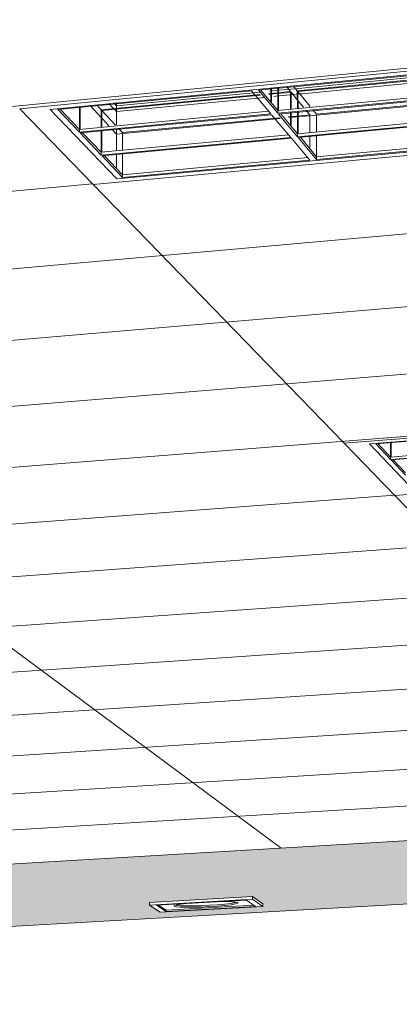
# Model space of a CAD drawing. Header units: metres. Extents: x -32 to 90, y -28 to 32.
# Tile 143 of 148: x 90.08825 to 90.08933, y 1.78022 to 1.78302. Entities that reach past the tile are written whole.
import ezdxf

# ---------------------------------------------------------------- set-up
doc = ezdxf.new("R2010")
doc.units = ezdxf.units.M
for name, color, linetype, lineweight in [('A-CLNG', 13, 'Continuous', 18), ('A-CLNG-PATT', 13, 'Continuous', 35), ('E-LITE-EQPM', 33, 'Continuous', 18)]:
    doc.layers.add(name, color=color, linetype=linetype, lineweight=lineweight)

# ---------------------------------------------------------------- blocks, each defined once
blk = doc.blocks.new('FP_62-3-RESTAURANTE- ÁREA DE REFEIÇÃO AMPLIADA')
at = {"layer": 'A-CLNG-PATT', "lineweight": 18}
for p, q in [((3.3243878, 1.7898605), (3.3368077, 1.7806674)), ((3.3265837, 1.7818587), (3.338039, 1.7829675)), ((3.3270825, 1.7817039), (3.3362709, 1.7825544)), ((3.3362729, 1.7825524), (3.3369869, 1.7818172)), ((3.3275488, 1.7815591), (3.3383076, 1.7825134)), ((3.3279858, 1.7814235), (3.3384265, 1.7823124)), ((3.3283961, 1.7812962), (3.3385367, 1.7821262)), ((3.3287821, 1.7811764), (3.338639, 1.7819532)), ((3.3291458, 1.7810635), (3.3371297, 1.7816702)), ((3.3371311, 1.7816687), (3.3377466, 1.7810351)), ((3.3294892, 1.7809569), (3.3388233, 1.7816417)), ((3.3298139, 1.7808562), (3.3389066, 1.7815009)), ((3.3301214, 1.7807607), (3.3389847, 1.7813688)), ((3.330413, 1.7806702), (3.3390581, 1.7812448)), ((3.3306899, 1.7805843), (3.3391272, 1.781128)), ((3.3309533, 1.7805026), (3.3378451, 1.7809336)), ((3.331204, 1.7804247), (3.3392539, 1.7809138))]:
    blk.add_line(p, q, dxfattribs=at)

msp = doc.modelspace()

# ---------------------------------------------------------------- hatches: boundary and pattern name
at = {"layer": 'A-CLNG-PATT'}
h = msp.add_hatch(color=256, dxfattribs=at)
h.paths.add_polyline_path([(90.0762221, 1.7791209), (90.0762152, 1.7792668), (90.076169, 1.7792688), (90.0761683, 1.7792696), (90.076177, 1.7792713), (90.0762167, 1.7792737), (90.0762161, 1.7792897), (90.0760226, 1.7792809), (90.0760282, 1.7791588), (90.0760849, 1.779156), (90.076085, 1.7791536), (90.0760274, 1.7791448), (90.0760294, 1.7791229), (90.0762141, 1.779121)], flags=0)
h.paths.add_polyline_path([(90.076026, 1.7791229), (90.0760232, 1.7791448), (90.0759953, 1.7791448), (90.0759973, 1.7791232), (90.0760259, 1.7791229)], flags=0)
h.paths.add_polyline_path([(90.0759939, 1.7791232), (90.0759916, 1.7791453), (90.0759636, 1.7791448), (90.0759657, 1.7791235), (90.0759938, 1.7791232)], flags=0)
h.paths.add_polyline_path([(90.0759622, 1.7791235), (90.07596, 1.7791457), (90.0759439, 1.7791448), (90.0759407, 1.7791237), (90.0759621, 1.7791235)], flags=0)
h.paths.add_polyline_path([(90.075936, 1.7791238), (90.0759399, 1.779146), (90.0758894, 1.7791471), (90.0758893, 1.7791511), (90.0759445, 1.7791599), (90.0759587, 1.7792257), (90.0759556, 1.7792779), (90.0753749, 1.7792516), (90.0753799, 1.7791294), (90.0759332, 1.7791238)], flags=0)
h.paths.add_polyline_path([(90.0753766, 1.7791294), (90.0753714, 1.7792515), (90.0753404, 1.7792501), (90.0753453, 1.7791297), (90.0753765, 1.7791294)], flags=0)
h.paths.add_polyline_path([(90.075342, 1.7791298), (90.0753369, 1.7792499), (90.075309, 1.7792487), (90.0753138, 1.7791301), (90.0753419, 1.7791298)], flags=0)
h.paths.add_polyline_path([(90.0753105, 1.7791301), (90.0753055, 1.7792485), (90.0752922, 1.7792458), (90.0752695, 1.7791494), (90.075268, 1.7791305), (90.0753104, 1.7791301)], flags=0)
h.paths.add_polyline_path([(90.0752626, 1.7791306), (90.0752809, 1.7792134), (90.0752881, 1.7792477), (90.0742851, 1.7792026), (90.0738276, 1.7792487), (90.0738313, 1.7791752), (90.0738717, 1.7791812), (90.0740043, 1.7791783), (90.0740033, 1.7791747), (90.0739431, 1.779166), (90.0738296, 1.7791659), (90.0738309, 1.779145), (90.075261, 1.7791306)], flags=0)
h.paths.add_polyline_path([(90.0738277, 1.779145), (90.0738258, 1.7791676), (90.0738143, 1.7791685), (90.0738147, 1.7791724), (90.073827, 1.7791764), (90.0738239, 1.7792491), (90.0737868, 1.7792529), (90.0737901, 1.7791454), (90.0738275, 1.779145)], flags=0)
h.paths.add_polyline_path([(90.0737869, 1.7791454), (90.0737831, 1.7792532), (90.073756, 1.779256), (90.0737594, 1.7791457), (90.0737867, 1.7791454)], flags=0)
h.paths.add_polyline_path([(90.0737562, 1.7791457), (90.0737524, 1.7792563), (90.073693, 1.779262), (90.0736828, 1.7791937), (90.0736814, 1.7791465), (90.0737561, 1.7791457)], flags=0)
h.paths.add_polyline_path([(90.073676, 1.7791466), (90.0736763, 1.7791623), (90.0736795, 1.7791959), (90.0736873, 1.7792629), (90.0733454, 1.7792974), (90.0733485, 1.7791498), (90.0736759, 1.7791466)], flags=0)
h.paths.add_polyline_path([(90.0760216, 1.7791504), (90.076025, 1.7791526), (90.0760235, 1.7791532), (90.0760224, 1.779151), (90.0760217, 1.7791505)], flags=0)
h.paths.add_polyline_path([(90.0759576, 1.7791508), (90.0759563, 1.779152), (90.0759553, 1.7791508)], flags=0)
h.paths.add_polyline_path([(90.0760271, 1.7791512), (90.0760302, 1.7791537), (90.0760271, 1.7791517), (90.0760271, 1.7791514)], flags=0)
h.paths.add_polyline_path([(90.0759423, 1.7791512), (90.0759408, 1.7791526), (90.0759415, 1.7791514)], flags=0)
h.paths.add_polyline_path([(90.0749931, 1.7791553), (90.0748575, 1.7791576), (90.0748574, 1.7791616), (90.0749257, 1.7791704), (90.0750503, 1.7791667), (90.0750492, 1.779164), (90.0749966, 1.7791559)], flags=0)
h.paths.add_polyline_path([(90.0760248, 1.7791589), (90.0760192, 1.7792808), (90.0759906, 1.7792795), (90.0759961, 1.7791593), (90.0760247, 1.7791589)], flags=0)
h.paths.add_polyline_path([(90.0759926, 1.7791593), (90.0759872, 1.7792793), (90.0759755, 1.7792777), (90.0759614, 1.7792085), (90.0759645, 1.7791597), (90.0759926, 1.7791593)], flags=0)
h.paths.add_polyline_path([(90.0759475, 1.7791595), (90.075961, 1.7791599), (90.0759581, 1.7792032), (90.0759476, 1.7791599)], flags=0)
h.paths.add_polyline_path([(90.0749255, 1.7791613), (90.0749244, 1.7791625), (90.0749193, 1.7791614)], flags=0)
h.paths.add_polyline_path([(90.0739382, 1.7791717), (90.0739526, 1.7791749), (90.0739462, 1.7791744), (90.0739462, 1.7791744), (90.0739382, 1.7791717)], flags=0)
h.paths.add_polyline_path([(90.0738735, 1.7791721), (90.0738719, 1.7791736), (90.0738719, 1.7791721)], flags=0)
h.paths.add_polyline_path([(90.0687592, 1.7792012), (90.0702179, 1.7792768), (90.0702158, 1.7793274), (90.0690687, 1.7792664), (90.062775, 1.7797824), (90.0627724, 1.7797007), (90.0682171, 1.7792687), (90.0681843, 1.7792664), (90.0680632, 1.7792086), (90.0686687, 1.7792022)], flags=0)
h.paths.add_polyline_path([(90.0742928, 1.7792027), (90.0742928, 1.7792027), (90.0746553, 1.7792157)], flags=0)
h.paths.add_polyline_path([(90.0759608, 1.7792271), (90.0759728, 1.7792787), (90.0759591, 1.7792781), (90.0759605, 1.7792345)], flags=0)
h.paths.add_polyline_path([(90.0676226, 1.7841767), (90.0676291, 1.7841745), (90.0676592, 1.784164), (90.0676152, 1.7841555), (90.0676218, 1.7841745)], flags=0)
h.paths.add_polyline_path([(90.0670461, 1.7820176), (90.0670217, 1.782024), (90.0670499, 1.7820277), (90.0670465, 1.7820187)], flags=0)
h.paths.add_polyline_path([(90.0738675, 1.7807944), (90.0738561, 1.7807979), (90.0738811, 1.7808), (90.0738689, 1.780795)], flags=0)
h.paths.add_polyline_path([(90.0806436, 1.7807081), (90.0806545, 1.7807052), (90.0806375, 1.7807061), (90.0806434, 1.780708)], flags=0)
h.paths.add_polyline_path([(90.0784705, 1.7797032), (90.0796536, 1.7797645), (90.079651, 1.7798138), (90.0796012, 1.779813), (90.0795392, 1.7798257), (90.0795389, 1.7798303), (90.0796497, 1.779837), (90.0796394, 1.7800317), (90.079549, 1.7800497), (90.0811108, 1.78014), (90.0814357, 1.780065), (90.0944181, 1.7807934), (90.0944041, 1.7809086), (90.0930034, 1.7808276), (90.0930354, 1.7808263), (90.0929389, 1.7808208), (90.0929093, 1.7809789), (90.0930028, 1.7808276), (90.091475, 1.7898605), (90.0861505, 1.7898605), (90.091501, 1.7808153), (90.0836317, 1.7803506), (90.0529891, 1.7898605), (90.0492314, 1.7898605), (90.0487053, 1.7845891), (90.0579768, 1.7830747), (90.0580085, 1.7836382), (90.0530206, 1.7845326), (90.0589096, 1.7864978), (90.0676226, 1.7841767), (90.0628847, 1.7832761), (90.0628533, 1.7822781), (90.0702076, 1.7810769), (90.0702041, 1.7814513), (90.0670461, 1.7820176), (90.0728379, 1.7827874), (90.0763095, 1.7818626), (90.0732972, 1.7815548), (90.0733183, 1.7805688), (90.0761872, 1.7801002), (90.0761767, 1.780396), (90.0761138, 1.7803916), (90.0738746, 1.780795), (90.078787, 1.7812026), (90.0806434, 1.780708), (90.0784306, 1.7805535), (90.0784695, 1.7797236)], flags=0)
h.paths.add_polyline_path([(90.0796104, 1.7798228), (90.0796083, 1.7798255), (90.0796084, 1.7798235), (90.0796104, 1.7798228)], flags=0)
h.paths.add_polyline_path([(90.0790449, 1.7799146), (90.0789694, 1.7799284), (90.0789691, 1.7799347), (90.0791778, 1.7799443), (90.0792441, 1.7799319), (90.0792444, 1.7799257), (90.0790526, 1.779915)], flags=0)
h.paths.add_polyline_path([(90.0790444, 1.7799267), (90.0790421, 1.7799296), (90.0790416, 1.7799276), (90.0790444, 1.7799267)], flags=0)
h.paths.add_polyline_path([(90.0791676, 1.7799296), (90.0791726, 1.7799326), (90.0791674, 1.7799321), (90.0791675, 1.7799298)], flags=0)
h.paths.add_polyline_path([(90.0578091, 1.7800944), (90.0578144, 1.7801891), (90.0483437, 1.7809655), (90.0483318, 1.7808462), (90.0577906, 1.7800959)], flags=0)
h.paths.add_polyline_path([(90.081795, 1.7800995), (90.0817295, 1.7801152), (90.081729, 1.7801219), (90.0819568, 1.7801345), (90.0820203, 1.7801188), (90.0820207, 1.7801121), (90.081805, 1.7801)], flags=0)
h.paths.add_polyline_path([(90.0818044, 1.780113), (90.0818022, 1.780115), (90.081803, 1.7801137), (90.0818043, 1.7801131)], flags=0)
h.paths.add_polyline_path([(90.0819464, 1.780118), (90.0819463, 1.7801207), (90.0819463, 1.7801184), (90.0819463, 1.7801181)], flags=0)
h.paths.add_polyline_path([(90.0830324, 1.780169), (90.0829722, 1.7801871), (90.0829719, 1.7801925), (90.0832099, 1.780206), (90.0832689, 1.7801892), (90.0832694, 1.7801824), (90.0830435, 1.7801697)], flags=0)
h.paths.add_polyline_path([(90.0830466, 1.7801832), (90.0830443, 1.7801847), (90.0830463, 1.7801834), (90.0830466, 1.7801832)], flags=0)
h.paths.add_polyline_path([(90.0831943, 1.7801884), (90.0831958, 1.7801911), (90.0831942, 1.7801901), (90.0831943, 1.7801885)], flags=0)
h.paths.add_polyline_path([(90.0843319, 1.7802421), (90.0842778, 1.780261), (90.0842774, 1.7802666), (90.0845276, 1.7802808), (90.0845804, 1.7802631), (90.0845809, 1.7802561), (90.0843442, 1.7802428)], flags=0)
h.paths.add_polyline_path([(90.0845052, 1.7802624), (90.0845073, 1.7802658), (90.084505, 1.7802641), (90.0845052, 1.7802625)], flags=0)
h.paths.add_polyline_path([(90.0793279, 1.7802769), (90.0792436, 1.7802968), (90.0792433, 1.7803019), (90.0794724, 1.7803164), (90.0795557, 1.7802984), (90.079556, 1.7802913), (90.0793369, 1.7802775)], flags=0)
h.paths.add_polyline_path([(90.0793284, 1.7802921), (90.0793281, 1.780295), (90.0793249, 1.7802933), (90.0793284, 1.7802921)], flags=0)
h.paths.add_polyline_path([(90.0856983, 1.780319), (90.0856509, 1.7803388), (90.0856505, 1.7803445), (90.0859138, 1.7803594), (90.0859598, 1.7803391), (90.0859603, 1.7803337), (90.0857118, 1.7803197)], flags=0)
h.paths.add_polyline_path([(90.0858839, 1.7803402), (90.0858877, 1.7803437), (90.0858836, 1.7803433), (90.0858838, 1.7803403)], flags=0)
h.paths.add_polyline_path([(90.0761229, 1.780389), (90.0761138, 1.7803916), (90.0761298, 1.7803894)], flags=0)
h.paths.add_polyline_path([(90.08117, 1.7803926), (90.0810937, 1.780414), (90.0810934, 1.7804192), (90.0813406, 1.7804349), (90.0814157, 1.780414), (90.081416, 1.7804081), (90.0811807, 1.7803933)], flags=0)
h.paths.add_polyline_path([(90.0871368, 1.7803999), (90.087097, 1.7804207), (90.0870965, 1.7804266), (90.0873746, 1.780442), (90.0874122, 1.7804228), (90.0874129, 1.7804154), (90.0871516, 1.7804007)], flags=0)
h.paths.add_polyline_path([(90.0811779, 1.7804088), (90.0811757, 1.7804119), (90.0811758, 1.7804098), (90.0811779, 1.7804088)], flags=0)
h.paths.add_polyline_path([(90.0886533, 1.7804851), (90.088622, 1.7805071), (90.0886214, 1.7805131), (90.0889143, 1.7805297), (90.0889438, 1.7805091), (90.0889446, 1.7805015), (90.0886696, 1.7804861)], flags=0)
h.paths.add_polyline_path([(90.0902544, 1.7805752), (90.0902324, 1.7805995), (90.0902319, 1.7806045), (90.0905415, 1.780622), (90.0905613, 1.7806003), (90.0905622, 1.7805925), (90.0902723, 1.7805762)], flags=0)
h.paths.add_polyline_path([(90.0919473, 1.7806704), (90.091936, 1.7806949), (90.0919353, 1.7807012), (90.0922637, 1.7807182), (90.092273, 1.7806887), (90.091967, 1.7806715)], flags=0)
h.paths.add_polyline_path([(90.0920066, 1.7806875), (90.0920046, 1.780691), (90.0920028, 1.780689), (90.0920066, 1.7806875)], flags=0)
h.paths.add_polyline_path([(90.0922038, 1.7806987), (90.092206, 1.7807009), (90.0922036, 1.7807004), (90.0922037, 1.7806992)], flags=0)
h.paths.add_polyline_path([(90.0937401, 1.7807712), (90.0937395, 1.780792), (90.0937413, 1.7808037), (90.0940877, 1.7808228), (90.0940876, 1.7808068), (90.0940854, 1.7807906), (90.0937438, 1.7807714)], flags=0)
h.paths.add_polyline_path([(90.0938083, 1.7807893), (90.0938061, 1.7807918), (90.0938049, 1.7807909), (90.0938082, 1.7807893)], flags=0)
h.paths.add_polyline_path([(90.0940173, 1.7808011), (90.0940193, 1.7808042), (90.094017, 1.7808039), (90.0940172, 1.7808018)], flags=0)
h.paths.add_polyline_path([(90.078787, 1.7812026), (90.0787358, 1.7812033), (90.0787729, 1.7812064)], flags=0)
h.paths.add_polyline_path([(90.0748652, 1.7812214), (90.0747199, 1.7812522), (90.0747197, 1.7812615), (90.074993, 1.7812867), (90.075137, 1.7812555), (90.0751373, 1.7812462), (90.0748688, 1.7812218)], flags=0)
h.paths.add_polyline_path([(90.0748347, 1.7812488), (90.0748326, 1.7812522), (90.0748332, 1.7812507), (90.0748347, 1.7812488)], flags=0)
h.paths.add_polyline_path([(90.0737543, 1.7812822), (90.0737543, 1.7812822), (90.0742408, 1.7812822)], flags=0)
h.paths.add_polyline_path([(90.0770854, 1.7814232), (90.0769508, 1.7814572), (90.0769504, 1.7814669), (90.0772525, 1.7814947), (90.0773856, 1.7814603), (90.077386, 1.7814505), (90.0770958, 1.7814241)], flags=0)
h.paths.add_polyline_path([(90.0762871, 1.7818532), (90.0763097, 1.7818626), (90.0763231, 1.7818568), (90.0762875, 1.7818532)], flags=0)
h.paths.add_polyline_path([(90.0649699, 1.7824747), (90.064677, 1.7825281), (90.0646773, 1.7825403), (90.0649563, 1.782584), (90.0652476, 1.7825298), (90.0652474, 1.7825176), (90.0650085, 1.7824807)], flags=0)
h.paths.add_polyline_path([(90.0728379, 1.7827874), (90.0727766, 1.7827904), (90.0728042, 1.782794)], flags=0)
h.paths.add_polyline_path([(90.0672662, 1.7828298), (90.0669783, 1.7828907), (90.0669784, 1.7829037), (90.0672992, 1.7829532), (90.067583, 1.7828917), (90.0675829, 1.7828787), (90.067268, 1.78283)], flags=0)
h.paths.add_polyline_path([(90.0698977, 1.7832366), (90.0696194, 1.7833069), (90.0696194, 1.7833208), (90.0699859, 1.7833787), (90.0702223, 1.7833184), (90.0702223, 1.7833174), (90.0702625, 1.783307), (90.070262, 1.783293), (90.0699032, 1.7832375)], flags=0)

# ---------------------------------------------------------------- linework, layer by layer
at = {"layer": 'A-CLNG', "lineweight": 9}
for p, q in [((90.0882526, 1.7827677), (90.0901824, 1.7829542)), ((90.0884617, 1.7825524), (90.0882526, 1.7827677)), ((90.0903205, 1.7827244), (90.0884617, 1.7825524)), ((90.0891758, 1.7818172), (90.0907893, 1.7819442)), ((90.08932, 1.7816687), (90.0891758, 1.7818172)), ((90.0908835, 1.7817875), (90.08932, 1.7816687)), ((90.091501, 1.7808153), (90.0836318, 1.7803506)), ((90.0814357, 1.780065), (90.0944184, 1.7807914))]:
    msp.add_line(p, q, dxfattribs=at)
at = {"layer": 'E-LITE-EQPM', "lineweight": 9}
for p, q in [((90.0901824, 1.7829542), (90.0882526, 1.7827677)), ((90.0901056, 1.7829362), (90.0883394, 1.7827658)), ((90.0883394, 1.7827658), (90.0901056, 1.7829362)), ((90.0901056, 1.7829362), (90.0883394, 1.7827658)), ((90.0889315, 1.7828204), (90.0894931, 1.7828745)), ((90.0895202, 1.7828709), (90.0890457, 1.7828252)), ((90.0890422, 1.7828185), (90.089516, 1.7828641)), ((90.0895177, 1.7828617), (90.0890441, 1.7828162)), ((90.0890563, 1.7828101), (90.0895295, 1.7828556)), ((90.0883611, 1.7827654), (90.0889116, 1.7828185)), ((90.0889388, 1.7828149), (90.0885277, 1.7827753)), ((90.0889116, 1.7828185), (90.0889671, 1.7827527)), ((90.0889868, 1.7827546), (90.0889315, 1.7828204)), ((90.0889378, 1.7828211), (90.0889867, 1.7827628)), ((90.0889867, 1.7827628), (90.0889378, 1.7828211)), ((90.0889607, 1.7828107), (90.0889738, 1.7828119)), ((90.0889807, 1.782819), (90.0889642, 1.7828174)), ((90.0889668, 1.782825), (90.088967, 1.7827904)), ((90.0889689, 1.7827881), (90.0889688, 1.7828252)), ((90.0889738, 1.7828119), (90.0889934, 1.7828138)), ((90.0889937, 1.7828113), (90.088974, 1.7828095)), ((90.0890004, 1.7828208), (90.0889807, 1.782819)), ((90.0889867, 1.7827628), (90.0889865, 1.7828269)), ((90.0889867, 1.7827628), (90.0895366, 1.7828153)), ((90.0895366, 1.7828153), (90.0889867, 1.7827628)), ((90.0889887, 1.7827631), (90.0889884, 1.7828271)), ((90.0889951, 1.782814), (90.0890126, 1.7828157)), ((90.0890117, 1.7828131), (90.0889954, 1.7828115)), ((90.0890457, 1.7828252), (90.0890021, 1.782821)), ((90.0890227, 1.7828166), (90.0890122, 1.7828294)), ((90.0890135, 1.7828158), (90.0890227, 1.7828166)), ((90.089023, 1.7828142), (90.0890137, 1.7828133)), ((90.0890227, 1.7828166), (90.0890229, 1.7827675)), ((90.0890469, 1.7827873), (90.0890246, 1.7828143)), ((90.0890248, 1.782768), (90.0890246, 1.7828143)), ((90.089031, 1.7828321), (90.0890422, 1.7828185)), ((90.0890424, 1.7827693), (90.0890422, 1.7828185)), ((90.0890441, 1.7828162), (90.089079, 1.7827736)), ((90.0890442, 1.7827695), (90.0890441, 1.7828162)), ((90.0884842, 1.7827648), (90.0889353, 1.7828082)), ((90.0889373, 1.7828059), (90.0884863, 1.7827626)), ((90.0885277, 1.7827753), (90.0885197, 1.7827841)), ((90.0885277, 1.782785), (90.0885278, 1.7827702)), ((90.0885278, 1.7827594), (90.0889496, 1.7827999)), ((90.088974, 1.7828095), (90.0889626, 1.7828084)), ((90.088975, 1.7828023), (90.0889808, 1.7828029)), ((90.0889811, 1.7828029), (90.0890004, 1.7828048)), ((90.0895422, 1.7828075), (90.0889868, 1.7827546)), ((90.0889887, 1.7827523), (90.0895439, 1.7828051)), ((90.0890021, 1.7828049), (90.0890205, 1.7828067)), ((90.0890222, 1.7828069), (90.0890297, 1.7828076)), ((90.0890297, 1.7828076), (90.0890492, 1.7828094)), ((90.0890597, 1.7827718), (90.0890469, 1.7827873)), ((90.0890508, 1.7828096), (90.0890563, 1.7828101)), ((90.089567, 1.7827942), (90.0890778, 1.7827478)), ((90.0890967, 1.782752), (90.0895653, 1.7827965)), ((90.0882526, 1.7827677), (90.0884617, 1.7825524)), ((90.0883394, 1.7827658), (90.0885285, 1.782568)), ((90.0885285, 1.782568), (90.0883394, 1.7827658)), ((90.0883394, 1.7827658), (90.0885285, 1.782568)), ((90.0884225, 1.7827009), (90.0883611, 1.7827654)), ((90.0883682, 1.7827662), (90.0884225, 1.782709)), ((90.0884225, 1.782709), (90.0883682, 1.7827662)), ((90.0884225, 1.782709), (90.0884223, 1.7827725)), ((90.0884225, 1.782709), (90.0889616, 1.7827604)), ((90.0889616, 1.7827604), (90.0884225, 1.782709)), ((90.0884247, 1.7827093), (90.0884244, 1.7827727)), ((90.0884854, 1.7827413), (90.0884527, 1.7827763)), ((90.0884717, 1.7827782), (90.0884842, 1.7827648)), ((90.0884844, 1.7827161), (90.0884842, 1.7827648)), ((90.0884863, 1.7827626), (90.0885251, 1.7827208)), ((90.0884865, 1.7827164), (90.0884863, 1.7827626)), ((90.0885064, 1.7827826), (90.0885188, 1.7827692)), ((90.0885188, 1.7827692), (90.0885278, 1.7827594)), ((90.0885277, 1.7827753), (90.0885278, 1.7827702)), ((90.0885278, 1.7827702), (90.0885278, 1.7827594)), ((90.0885278, 1.7827702), (90.0885278, 1.7827594)), ((90.0885278, 1.7827594), (90.088528, 1.7827215)), ((90.0889868, 1.7827546), (90.0889867, 1.7827628)), ((90.089023, 1.7827567), (90.0890231, 1.7827235)), ((90.089025, 1.7827212), (90.0890249, 1.7827569)), ((90.0890426, 1.7826962), (90.0890424, 1.7827585)), ((90.0890445, 1.7826968), (90.0890443, 1.7827587)), ((90.0890775, 1.7827502), (90.0890679, 1.7827619)), ((90.0890871, 1.7827637), (90.0890967, 1.782752)), ((90.0889671, 1.7827527), (90.0884225, 1.7827009)), ((90.0884247, 1.7826986), (90.0889691, 1.7827504)), ((90.0884887, 1.7827378), (90.0884865, 1.78274)), ((90.0885062, 1.782719), (90.0884887, 1.7827378)), ((90.088993, 1.7827397), (90.0885281, 1.7826956)), ((90.0885448, 1.7826996), (90.0889911, 1.782742)), ((90.0889691, 1.7827504), (90.0890233, 1.7826862)), ((90.0890427, 1.782688), (90.0889887, 1.7827523)), ((90.088995, 1.782753), (90.0890426, 1.7826962)), ((90.0890426, 1.7826962), (90.088995, 1.782753)), ((90.0890162, 1.7827444), (90.0890298, 1.7827456)), ((90.08903, 1.7827432), (90.0890181, 1.7827421)), ((90.0890298, 1.7827456), (90.0890492, 1.7827475)), ((90.0890494, 1.7827451), (90.08903, 1.7827432)), ((90.0890426, 1.7826962), (90.0895871, 1.7827474)), ((90.0895871, 1.7827474), (90.0890426, 1.7826962)), ((90.0895919, 1.7827396), (90.0890427, 1.782688)), ((90.0890446, 1.7826858), (90.0895936, 1.7827373)), ((90.0890508, 1.7827476), (90.0890775, 1.7827502)), ((90.0890778, 1.7827478), (90.0890511, 1.7827452)), ((90.0890775, 1.7827502), (90.0890777, 1.7827006)), ((90.0890969, 1.7827024), (90.0890967, 1.782752)), ((90.0884225, 1.7827009), (90.0884225, 1.782709)), ((90.0884317, 1.7826994), (90.0884846, 1.7826437)), ((90.0884846, 1.7826437), (90.0884317, 1.7826994)), ((90.0884617, 1.7825524), (90.0903205, 1.7827244)), ((90.0884846, 1.7826437), (90.0884844, 1.7827057)), ((90.0884867, 1.7826444), (90.0884865, 1.7827059)), ((90.0885281, 1.7826956), (90.088515, 1.7827096)), ((90.088528, 1.7827112), (90.0885282, 1.782649)), ((90.0885285, 1.782568), (90.090235, 1.7827262)), ((90.090235, 1.7827262), (90.0885285, 1.782568)), ((90.0885285, 1.782568), (90.090235, 1.7827262)), ((90.0885338, 1.7827115), (90.0885448, 1.7826996)), ((90.088545, 1.7826505), (90.0885448, 1.7826996)), ((90.0884847, 1.7826356), (90.0884247, 1.7826986)), ((90.0884846, 1.7826437), (90.0890178, 1.7826938)), ((90.0890178, 1.7826938), (90.0884846, 1.7826437)), ((90.0890233, 1.7826862), (90.0884847, 1.7826356)), ((90.0884868, 1.7826334), (90.0890252, 1.7826839)), ((90.0885281, 1.7826956), (90.0885282, 1.782649)), ((90.0890252, 1.7826839), (90.089078, 1.7826213)), ((90.0890427, 1.782688), (90.0890426, 1.7826962)), ((90.0890972, 1.7826231), (90.0890446, 1.7826858)), ((90.0890508, 1.7826865), (90.0890972, 1.7826311)), ((90.0890972, 1.7826311), (90.0890508, 1.7826865)), ((90.0890778, 1.7826901), (90.0890779, 1.7826581)), ((90.0890972, 1.7826311), (90.089097, 1.782692)), ((90.0890972, 1.7826311), (90.0896356, 1.7826811)), ((90.0896356, 1.7826811), (90.0890972, 1.7826311)), ((90.0896403, 1.7826734), (90.0890972, 1.7826231)), ((90.0884847, 1.7826356), (90.0884846, 1.7826437)), ((90.0885453, 1.7825719), (90.0884868, 1.7826334)), ((90.0884937, 1.7826342), (90.0885453, 1.7825799)), ((90.0885453, 1.7825799), (90.0884937, 1.7826342)), ((90.0885283, 1.7826384), (90.0885284, 1.7826006)), ((90.0885283, 1.7826384), (90.0885284, 1.7826006)), ((90.0885453, 1.7825799), (90.0885451, 1.7826399)), ((90.0885453, 1.7825799), (90.0890726, 1.7826289)), ((90.0890726, 1.7826289), (90.0885453, 1.7825799)), ((90.089078, 1.7826213), (90.0885453, 1.7825719)), ((90.0890972, 1.7826231), (90.0890972, 1.7826311)), ((90.0885453, 1.7825719), (90.0885453, 1.7825799)), ((90.0907893, 1.7819442), (90.0891758, 1.7818172)), ((90.0907244, 1.781932), (90.0892474, 1.7818159)), ((90.0892474, 1.7818159), (90.0907244, 1.781932)), ((90.0907244, 1.781932), (90.0892474, 1.7818159)), ((90.0892653, 1.7818156), (90.0897273, 1.7818519)), ((90.0891758, 1.7818172), (90.08932, 1.7816687)), ((90.0892474, 1.7818159), (90.0893777, 1.7816796)), ((90.0893777, 1.7816796), (90.0892474, 1.7818159)), ((90.0892474, 1.7818159), (90.0893777, 1.7816796)), ((90.0893074, 1.7817713), (90.0892653, 1.7818156)), ((90.0892712, 1.7818162), (90.0893074, 1.7817781)), ((90.0893074, 1.7817781), (90.0892712, 1.7818162)), ((90.0893074, 1.7817781), (90.0893072, 1.7818196)), ((90.0893074, 1.7817781), (90.0897606, 1.7818134)), ((90.0897606, 1.7818134), (90.0893074, 1.7817781)), ((90.0897653, 1.7818069), (90.0893074, 1.7817713)), ((90.0893089, 1.7817783), (90.0893087, 1.7818197)), ((90.0893089, 1.7817698), (90.0897667, 1.7818053)), ((90.0893074, 1.7817713), (90.0893074, 1.7817781)), ((90.08932, 1.7816687), (90.0908835, 1.7817875)), ((90.0893502, 1.7817264), (90.0893089, 1.7817698)), ((90.0893148, 1.7817703), (90.0893502, 1.7817331)), ((90.0893502, 1.7817331), (90.0893148, 1.7817703)), ((90.0886214, 1.7805131), (90.0889143, 1.7805297)), ((90.0889143, 1.780522), (90.0886214, 1.7805054)), ((90.0886416, 1.7805051), (90.0888978, 1.7805196)), ((90.0888978, 1.7805196), (90.0889237, 1.7805017)), ((90.0889143, 1.7805297), (90.0889438, 1.7805091)), ((90.0889143, 1.780522), (90.0889143, 1.7805297)), ((90.0889439, 1.7805014), (90.0889143, 1.780522)), ((90.0886214, 1.7805054), (90.0886214, 1.7805131)), ((90.0886214, 1.7805054), (90.0886526, 1.780485)), ((90.0886688, 1.7804873), (90.0886416, 1.7805051)), ((90.0886469, 1.7805055), (90.0886688, 1.7804911)), ((90.0886526, 1.780485), (90.0889439, 1.7805014)), ((90.0886688, 1.7804911), (90.088919, 1.7805052)), ((90.0889237, 1.7805017), (90.0886688, 1.7804873)), ((90.0886688, 1.7804911), (90.0886688, 1.7804873)), ((90.0889439, 1.7805014), (90.0889438, 1.7805091))]:
    msp.add_line(p, q, dxfattribs=at)
for points in [[(90.0887922, 1.7805009, 0), (90.0887683, 1.7804997, 0), (90.0887454, 1.7804991, 0), (90.088725, 1.7804991, 0), (90.0887086, 1.7804996, 0), (90.0886972, 1.7805006, 0), (90.0886916, 1.7805021, 0), (90.0886922, 1.7805039, 0), (90.088699, 1.780506, 0), (90.0887114, 1.7805081, 0), (90.088727, 1.78051, 0)], [(90.0886972, 1.7805045, 0), (90.0887086, 1.7805034, 0), (90.088725, 1.7805029, 0), (90.0887454, 1.780503, 0), (90.0887683, 1.7805036, 0), (90.0887922, 1.7805047, 0)], [(90.0887922, 1.7805047, 0), (90.0887683, 1.7805036, 0), (90.0887454, 1.780503, 0), (90.088725, 1.7805029, 0), (90.0887086, 1.7805034, 0), (90.0886972, 1.7805045, 0), (90.0886972, 1.7805045, 0)], [(90.0888222, 1.7805154, 0), (90.0888407, 1.7805154, 0), (90.0888572, 1.7805149, 0), (90.0888686, 1.7805139, 0), (90.0888741, 1.7805124, 0), (90.0888734, 1.7805106, 0), (90.0888666, 1.7805085, 0), (90.088854, 1.7805064, 0), (90.0888365, 1.7805043, 0), (90.0888155, 1.7805024, 0), (90.0887922, 1.7805009, 0)], [(90.0887922, 1.7805047, 0), (90.0888155, 1.7805063, 0), (90.0888365, 1.7805081, 0), (90.0888539, 1.7805102, 0), (90.0888665, 1.7805124, 0), (90.0888712, 1.7805136, 0)], [(90.0888712, 1.7805136, 0), (90.0888665, 1.7805124, 0), (90.0888539, 1.7805102, 0), (90.0888365, 1.7805081, 0), (90.0888155, 1.7805063, 0), (90.0887922, 1.7805047, 0)]]:
    msp.add_polyline3d(points, dxfattribs=at)

# ---------------------------------------------------------------- block references
at = {"layer": 'A-CLNG'}
msp.add_blockref('FP_62-3-RESTAURANTE- ÁREA DE REFEIÇÃO AMPLIADA', (86.7521889, 0), dxfattribs=at)

doc.saveas('drawing.dxf')
